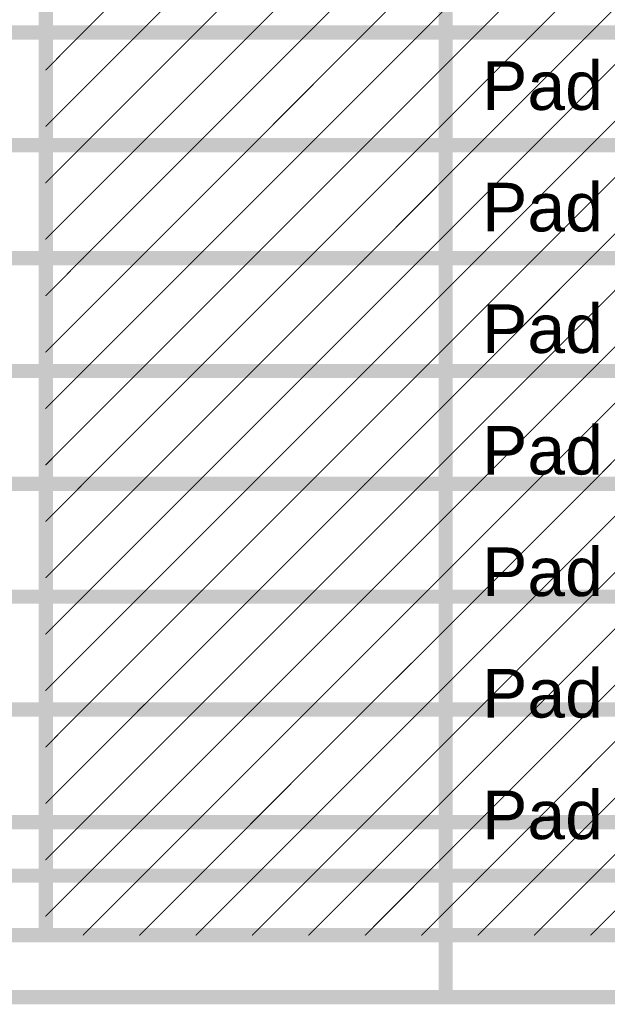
# Model space of a CAD drawing. Header units: inches. Extents: x -6 to 11.2, y -2.2 to 8.3.
# Tile 6 of 256: x -1.34 to -0.721, y -1.591 to -0.555. Entities that reach past the tile are written whole.
import ezdxf

# ---------------------------------------------------------------- set-up
doc = ezdxf.new("R2010")
doc.units = ezdxf.units.IN
doc.header["$MEASUREMENT"] = 0
doc.layers.add('Drill Drawing', color=1, linetype='Continuous')
doc.layers.add('Notes', color=56, linetype='Continuous')
doc.styles.add('Arial', font='txt', dxfattribs={"height": 0.2})

msp = doc.modelspace()

# ---------------------------------------------------------------- linework, layer by layer
at = {"layer": 'Drill Drawing'}
for points in [[(-0.8912, -1.5837, 0.015, 0.015, 0), (-0.8912, 0.4635, 0.015, 0.015, 0)], [(-5.5772, -1.4558, 0.015, 0.015, 0), (-0.3454, -1.4558, 0.015, 0.015, 0)], [(-5.5772, -1.5837, 0.015, 0.015, 0), (-0.3454, -1.5837, 0.015, 0.015, 0)]]:
    msp.add_lwpolyline(points, format="xyseb", dxfattribs=at)
msp.add_lwpolyline([(-0.8949, -1.5837, 0.0075, 0.0075, 1), (-0.8874, -1.5837, 0.0075, 0.0075, 1)], format="xyseb", close=True, dxfattribs=at)
at = {"layer": 'Notes'}
for points in [[(-1.3123, -1.5184, 0.015, 0.015, 0), (-1.3123, 1.0948, 0.015, 0.015, 0)], [(-1.2729, -0.5681, 0.001, 0.001, 0), (-1.1541, -0.4494, 0.001, 0.001, 0)], [(-1.2135, -0.5681, 0.001, 0.001, 0), (-1.0947, -0.4494, 0.001, 0.001, 0)], [(-1.1541, -0.5681, 0.001, 0.001, 0), (-1.0353, -0.4494, 0.001, 0.001, 0)], [(-1.0947, -0.5681, 0.001, 0.001, 0), (-0.9759, -0.4494, 0.001, 0.001, 0)], [(-1.0353, -0.5681, 0.001, 0.001, 0), (-0.9165, -0.4494, 0.001, 0.001, 0)], [(-0.9759, -0.5681, 0.001, 0.001, 0), (-0.8571, -0.4494, 0.001, 0.001, 0)], [(-0.9165, -0.5681, 0.001, 0.001, 0), (-0.7977, -0.4494, 0.001, 0.001, 0)], [(-0.8571, -0.5681, 0.001, 0.001, 0), (-0.7383, -0.4494, 0.001, 0.001, 0)], [(-0.7977, -0.5681, 0.001, 0.001, 0), (-0.679, -0.4494, 0.001, 0.001, 0)], [(-0.7383, -0.5681, 0.001, 0.001, 0), (-0.6196, -0.4494, 0.001, 0.001, 0)], [(-1.8766, -0.5681, 0.015, 0.015, 0), (-1.3123, -0.5681, 0.015, 0.015, 0)], [(-1.3123, -0.5681, 0.015, 0.015, 0), (-0.2038, -0.5681, 0.015, 0.015, 0)], [(-1.3123, -0.667, 0.001, 0.001, 0), (-1.2135, -0.5681, 0.001, 0.001, 0)], [(-1.3123, -0.6076, 0.001, 0.001, 0), (-1.2729, -0.5681, 0.001, 0.001, 0)], [(-1.2729, -0.6869, 0.001, 0.001, 0), (-1.1541, -0.5681, 0.001, 0.001, 0)], [(-1.2135, -0.6869, 0.001, 0.001, 0), (-1.0947, -0.5681, 0.001, 0.001, 0)], [(-1.1541, -0.6869, 0.001, 0.001, 0), (-1.0353, -0.5681, 0.001, 0.001, 0)], [(-1.0947, -0.6869, 0.001, 0.001, 0), (-0.9759, -0.5681, 0.001, 0.001, 0)], [(-1.0353, -0.6869, 0.001, 0.001, 0), (-0.9165, -0.5681, 0.001, 0.001, 0)], [(-0.9759, -0.6869, 0.001, 0.001, 0), (-0.8571, -0.5681, 0.001, 0.001, 0)], [(-0.9165, -0.6869, 0.001, 0.001, 0), (-0.7977, -0.5681, 0.001, 0.001, 0)], [(-0.8571, -0.6869, 0.001, 0.001, 0), (-0.7383, -0.5681, 0.001, 0.001, 0)], [(-0.7977, -0.6869, 0.001, 0.001, 0), (-0.679, -0.5681, 0.001, 0.001, 0)], [(-0.7383, -0.6869, 0.001, 0.001, 0), (-0.6196, -0.5681, 0.001, 0.001, 0)], [(-1.8766, -0.6869, 0.015, 0.015, 0), (-1.3123, -0.6869, 0.015, 0.015, 0)], [(-1.3123, -0.6869, 0.015, 0.015, 0), (-0.2038, -0.6869, 0.015, 0.015, 0)], [(-1.3123, -0.7858, 0.001, 0.001, 0), (-1.2135, -0.6869, 0.001, 0.001, 0)], [(-1.3123, -0.7264, 0.001, 0.001, 0), (-1.2729, -0.6869, 0.001, 0.001, 0)], [(-1.2729, -0.8057, 0.001, 0.001, 0), (-1.1541, -0.6869, 0.001, 0.001, 0)], [(-1.2135, -0.8057, 0.001, 0.001, 0), (-1.0947, -0.6869, 0.001, 0.001, 0)], [(-1.1541, -0.8057, 0.001, 0.001, 0), (-1.0353, -0.6869, 0.001, 0.001, 0)], [(-1.0947, -0.8057, 0.001, 0.001, 0), (-0.9759, -0.6869, 0.001, 0.001, 0)], [(-1.0353, -0.8057, 0.001, 0.001, 0), (-0.9165, -0.6869, 0.001, 0.001, 0)], [(-0.9759, -0.8057, 0.001, 0.001, 0), (-0.8571, -0.6869, 0.001, 0.001, 0)], [(-0.9165, -0.8057, 0.001, 0.001, 0), (-0.7977, -0.6869, 0.001, 0.001, 0)], [(-0.8571, -0.8057, 0.001, 0.001, 0), (-0.7383, -0.6869, 0.001, 0.001, 0)], [(-0.7977, -0.8057, 0.001, 0.001, 0), (-0.679, -0.6869, 0.001, 0.001, 0)], [(-0.7383, -0.8057, 0.001, 0.001, 0), (-0.6196, -0.6869, 0.001, 0.001, 0)], [(-1.8766, -0.8057, 0.015, 0.015, 0), (-1.3123, -0.8057, 0.015, 0.015, 0)], [(-1.3123, -0.8057, 0.015, 0.015, 0), (-0.2038, -0.8057, 0.015, 0.015, 0)], [(-1.3123, -0.9046, 0.001, 0.001, 0), (-1.2135, -0.8057, 0.001, 0.001, 0)], [(-1.3123, -0.8452, 0.001, 0.001, 0), (-1.2729, -0.8057, 0.001, 0.001, 0)], [(-1.2729, -0.9245, 0.001, 0.001, 0), (-1.1541, -0.8057, 0.001, 0.001, 0)], [(-1.2135, -0.9245, 0.001, 0.001, 0), (-1.0947, -0.8057, 0.001, 0.001, 0)], [(-1.1541, -0.9245, 0.001, 0.001, 0), (-1.0353, -0.8057, 0.001, 0.001, 0)], [(-1.0947, -0.9245, 0.001, 0.001, 0), (-0.9759, -0.8057, 0.001, 0.001, 0)], [(-1.0353, -0.9245, 0.001, 0.001, 0), (-0.9165, -0.8057, 0.001, 0.001, 0)], [(-0.9759, -0.9245, 0.001, 0.001, 0), (-0.8571, -0.8057, 0.001, 0.001, 0)], [(-0.9165, -0.9245, 0.001, 0.001, 0), (-0.7977, -0.8057, 0.001, 0.001, 0)], [(-0.8571, -0.9245, 0.001, 0.001, 0), (-0.7383, -0.8057, 0.001, 0.001, 0)], [(-0.7977, -0.9245, 0.001, 0.001, 0), (-0.679, -0.8057, 0.001, 0.001, 0)], [(-0.7383, -0.9245, 0.001, 0.001, 0), (-0.6196, -0.8057, 0.001, 0.001, 0)], [(-1.8766, -0.9245, 0.015, 0.015, 0), (-1.3123, -0.9245, 0.015, 0.015, 0)], [(-1.3123, -0.9245, 0.015, 0.015, 0), (-0.2038, -0.9245, 0.015, 0.015, 0)], [(-1.3123, -1.0234, 0.001, 0.001, 0), (-1.2135, -0.9245, 0.001, 0.001, 0)], [(-1.3123, -0.964, 0.001, 0.001, 0), (-1.2729, -0.9245, 0.001, 0.001, 0)], [(-1.2729, -1.0433, 0.001, 0.001, 0), (-1.1541, -0.9245, 0.001, 0.001, 0)], [(-1.2135, -1.0433, 0.001, 0.001, 0), (-1.0947, -0.9245, 0.001, 0.001, 0)], [(-1.1541, -1.0433, 0.001, 0.001, 0), (-1.0353, -0.9245, 0.001, 0.001, 0)], [(-1.0947, -1.0433, 0.001, 0.001, 0), (-0.9759, -0.9245, 0.001, 0.001, 0)], [(-1.0353, -1.0433, 0.001, 0.001, 0), (-0.9165, -0.9245, 0.001, 0.001, 0)], [(-0.9759, -1.0433, 0.001, 0.001, 0), (-0.8571, -0.9245, 0.001, 0.001, 0)], [(-0.9165, -1.0433, 0.001, 0.001, 0), (-0.7977, -0.9245, 0.001, 0.001, 0)], [(-0.8571, -1.0433, 0.001, 0.001, 0), (-0.7383, -0.9245, 0.001, 0.001, 0)], [(-0.7977, -1.0433, 0.001, 0.001, 0), (-0.679, -0.9245, 0.001, 0.001, 0)], [(-0.7383, -1.0433, 0.001, 0.001, 0), (-0.6196, -0.9245, 0.001, 0.001, 0)], [(-1.8766, -1.0433, 0.015, 0.015, 0), (-1.3123, -1.0433, 0.015, 0.015, 0)], [(-1.3123, -1.0433, 0.015, 0.015, 0), (-0.2038, -1.0433, 0.015, 0.015, 0)], [(-1.3123, -1.1421, 0.001, 0.001, 0), (-1.2135, -1.0433, 0.001, 0.001, 0)], [(-1.3123, -1.0828, 0.001, 0.001, 0), (-1.2729, -1.0433, 0.001, 0.001, 0)], [(-1.2729, -1.1621, 0.001, 0.001, 0), (-1.1541, -1.0433, 0.001, 0.001, 0)], [(-1.2135, -1.1621, 0.001, 0.001, 0), (-1.0947, -1.0433, 0.001, 0.001, 0)], [(-1.1541, -1.1621, 0.001, 0.001, 0), (-1.0353, -1.0433, 0.001, 0.001, 0)], [(-1.0947, -1.1621, 0.001, 0.001, 0), (-0.9759, -1.0433, 0.001, 0.001, 0)], [(-1.0353, -1.1621, 0.001, 0.001, 0), (-0.9165, -1.0433, 0.001, 0.001, 0)], [(-0.9759, -1.1621, 0.001, 0.001, 0), (-0.8571, -1.0433, 0.001, 0.001, 0)], [(-0.9165, -1.1621, 0.001, 0.001, 0), (-0.7977, -1.0433, 0.001, 0.001, 0)], [(-0.8571, -1.1621, 0.001, 0.001, 0), (-0.7383, -1.0433, 0.001, 0.001, 0)], [(-0.7977, -1.1621, 0.001, 0.001, 0), (-0.679, -1.0433, 0.001, 0.001, 0)], [(-0.7383, -1.1621, 0.001, 0.001, 0), (-0.6196, -1.0433, 0.001, 0.001, 0)], [(-1.8766, -1.1621, 0.015, 0.015, 0), (-1.3123, -1.1621, 0.015, 0.015, 0)], [(-1.3123, -1.1621, 0.015, 0.015, 0), (-0.2038, -1.1621, 0.015, 0.015, 0)], [(-1.3123, -1.2609, 0.001, 0.001, 0), (-1.2135, -1.1621, 0.001, 0.001, 0)], [(-1.3123, -1.2015, 0.001, 0.001, 0), (-1.2729, -1.1621, 0.001, 0.001, 0)], [(-1.2729, -1.2808, 0.001, 0.001, 0), (-1.1541, -1.1621, 0.001, 0.001, 0)], [(-1.2135, -1.2808, 0.001, 0.001, 0), (-1.0947, -1.1621, 0.001, 0.001, 0)], [(-1.1541, -1.2808, 0.001, 0.001, 0), (-1.0353, -1.1621, 0.001, 0.001, 0)], [(-1.0947, -1.2808, 0.001, 0.001, 0), (-0.9759, -1.1621, 0.001, 0.001, 0)], [(-1.0353, -1.2808, 0.001, 0.001, 0), (-0.9165, -1.1621, 0.001, 0.001, 0)], [(-0.9759, -1.2808, 0.001, 0.001, 0), (-0.8571, -1.1621, 0.001, 0.001, 0)], [(-0.9165, -1.2808, 0.001, 0.001, 0), (-0.7977, -1.1621, 0.001, 0.001, 0)], [(-0.8571, -1.2808, 0.001, 0.001, 0), (-0.7383, -1.1621, 0.001, 0.001, 0)], [(-0.7977, -1.2808, 0.001, 0.001, 0), (-0.679, -1.1621, 0.001, 0.001, 0)], [(-0.7383, -1.2808, 0.001, 0.001, 0), (-0.6196, -1.1621, 0.001, 0.001, 0)], [(-1.8766, -1.2808, 0.015, 0.015, 0), (-1.3123, -1.2808, 0.015, 0.015, 0)], [(-1.3123, -1.2808, 0.015, 0.015, 0), (-0.2038, -1.2808, 0.015, 0.015, 0)], [(-1.3123, -1.3797, 0.001, 0.001, 0), (-1.2135, -1.2808, 0.001, 0.001, 0)], [(-1.3123, -1.3203, 0.001, 0.001, 0), (-1.2729, -1.2808, 0.001, 0.001, 0)], [(-1.2729, -1.3996, 0.001, 0.001, 0), (-1.1541, -1.2808, 0.001, 0.001, 0)], [(-1.2135, -1.3996, 0.001, 0.001, 0), (-1.0947, -1.2808, 0.001, 0.001, 0)], [(-1.1541, -1.3996, 0.001, 0.001, 0), (-1.0353, -1.2808, 0.001, 0.001, 0)], [(-1.0947, -1.3996, 0.001, 0.001, 0), (-0.9759, -1.2808, 0.001, 0.001, 0)], [(-1.0353, -1.3996, 0.001, 0.001, 0), (-0.9165, -1.2808, 0.001, 0.001, 0)], [(-0.9759, -1.3996, 0.001, 0.001, 0), (-0.8571, -1.2808, 0.001, 0.001, 0)], [(-0.9165, -1.3996, 0.001, 0.001, 0), (-0.7977, -1.2808, 0.001, 0.001, 0)], [(-0.8571, -1.3996, 0.001, 0.001, 0), (-0.7383, -1.2808, 0.001, 0.001, 0)], [(-0.7977, -1.3996, 0.001, 0.001, 0), (-0.679, -1.2808, 0.001, 0.001, 0)], [(-0.7383, -1.3996, 0.001, 0.001, 0), (-0.6196, -1.2808, 0.001, 0.001, 0)], [(-1.8766, -1.3996, 0.015, 0.015, 0), (-1.3123, -1.3996, 0.015, 0.015, 0)], [(-1.3123, -1.3996, 0.015, 0.015, 0), (-0.2038, -1.3996, 0.015, 0.015, 0)], [(-1.3123, -1.4985, 0.001, 0.001, 0), (-1.2135, -1.3996, 0.001, 0.001, 0)], [(-1.3123, -1.4391, 0.001, 0.001, 0), (-1.2729, -1.3996, 0.001, 0.001, 0)], [(-1.2729, -1.5184, 0.001, 0.001, 0), (-1.1541, -1.3996, 0.001, 0.001, 0)], [(-1.2135, -1.5184, 0.001, 0.001, 0), (-1.0947, -1.3996, 0.001, 0.001, 0)], [(-1.1541, -1.5184, 0.001, 0.001, 0), (-1.0353, -1.3996, 0.001, 0.001, 0)], [(-1.0947, -1.5184, 0.001, 0.001, 0), (-0.9759, -1.3996, 0.001, 0.001, 0)], [(-1.0353, -1.5184, 0.001, 0.001, 0), (-0.9165, -1.3996, 0.001, 0.001, 0)], [(-0.9759, -1.5184, 0.001, 0.001, 0), (-0.8571, -1.3996, 0.001, 0.001, 0)], [(-0.9165, -1.5184, 0.001, 0.001, 0), (-0.7977, -1.3996, 0.001, 0.001, 0)], [(-0.8571, -1.5184, 0.001, 0.001, 0), (-0.7383, -1.3996, 0.001, 0.001, 0)], [(-0.7977, -1.5184, 0.001, 0.001, 0), (-0.679, -1.3996, 0.001, 0.001, 0)], [(-0.7383, -1.5184, 0.001, 0.001, 0), (-0.6196, -1.3996, 0.001, 0.001, 0)], [(-1.8766, -1.5184, 0.015, 0.015, 0), (-1.3123, -1.5184, 0.015, 0.015, 0)], [(-1.3123, -1.5184, 0.015, 0.015, 0), (-0.2038, -1.5184, 0.015, 0.015, 0)]]:
    msp.add_lwpolyline(points, format="xyseb", dxfattribs=at)
for points in [[(-1.3161, -0.5681, 0.0075, 0.0075, 1), (-1.3086, -0.5681, 0.0075, 0.0075, 1)], [(-1.3161, -0.5681, 0.0075, 0.0075, 1), (-1.3086, -0.5681, 0.0075, 0.0075, 1)], [(-1.2731, -0.5681, 0.0005, 0.0005, 1), (-1.2726, -0.5681, 0.0005, 0.0005, 1)], [(-1.2731, -0.5681, 0.0005, 0.0005, 1), (-1.2726, -0.5681, 0.0005, 0.0005, 1)], [(-1.2137, -0.5681, 0.0005, 0.0005, 1), (-1.2132, -0.5681, 0.0005, 0.0005, 1)], [(-1.2137, -0.5681, 0.0005, 0.0005, 1), (-1.2132, -0.5681, 0.0005, 0.0005, 1)], [(-1.1543, -0.5681, 0.0005, 0.0005, 1), (-1.1538, -0.5681, 0.0005, 0.0005, 1)], [(-1.1543, -0.5681, 0.0005, 0.0005, 1), (-1.1538, -0.5681, 0.0005, 0.0005, 1)], [(-1.0949, -0.5681, 0.0005, 0.0005, 1), (-1.0944, -0.5681, 0.0005, 0.0005, 1)], [(-1.0949, -0.5681, 0.0005, 0.0005, 1), (-1.0944, -0.5681, 0.0005, 0.0005, 1)], [(-1.0356, -0.5681, 0.0005, 0.0005, 1), (-1.0351, -0.5681, 0.0005, 0.0005, 1)], [(-1.0356, -0.5681, 0.0005, 0.0005, 1), (-1.0351, -0.5681, 0.0005, 0.0005, 1)], [(-0.9762, -0.5681, 0.0005, 0.0005, 1), (-0.9757, -0.5681, 0.0005, 0.0005, 1)], [(-0.9762, -0.5681, 0.0005, 0.0005, 1), (-0.9757, -0.5681, 0.0005, 0.0005, 1)], [(-0.9168, -0.5681, 0.0005, 0.0005, 1), (-0.9163, -0.5681, 0.0005, 0.0005, 1)], [(-0.9168, -0.5681, 0.0005, 0.0005, 1), (-0.9163, -0.5681, 0.0005, 0.0005, 1)], [(-0.8574, -0.5681, 0.0005, 0.0005, 1), (-0.8569, -0.5681, 0.0005, 0.0005, 1)], [(-0.8574, -0.5681, 0.0005, 0.0005, 1), (-0.8569, -0.5681, 0.0005, 0.0005, 1)], [(-0.798, -0.5681, 0.0005, 0.0005, 1), (-0.7975, -0.5681, 0.0005, 0.0005, 1)], [(-0.798, -0.5681, 0.0005, 0.0005, 1), (-0.7975, -0.5681, 0.0005, 0.0005, 1)], [(-0.7386, -0.5681, 0.0005, 0.0005, 1), (-0.7381, -0.5681, 0.0005, 0.0005, 1)], [(-0.7386, -0.5681, 0.0005, 0.0005, 1), (-0.7381, -0.5681, 0.0005, 0.0005, 1)], [(-1.3126, -0.6076, 0.0005, 0.0005, 1), (-1.3121, -0.6076, 0.0005, 0.0005, 1)], [(-1.3126, -0.667, 0.0005, 0.0005, 1), (-1.3121, -0.667, 0.0005, 0.0005, 1)], [(-1.3161, -0.6869, 0.0075, 0.0075, 1), (-1.3086, -0.6869, 0.0075, 0.0075, 1)], [(-1.3161, -0.6869, 0.0075, 0.0075, 1), (-1.3086, -0.6869, 0.0075, 0.0075, 1)], [(-1.2731, -0.6869, 0.0005, 0.0005, 1), (-1.2726, -0.6869, 0.0005, 0.0005, 1)], [(-1.2731, -0.6869, 0.0005, 0.0005, 1), (-1.2726, -0.6869, 0.0005, 0.0005, 1)], [(-1.2137, -0.6869, 0.0005, 0.0005, 1), (-1.2132, -0.6869, 0.0005, 0.0005, 1)], [(-1.2137, -0.6869, 0.0005, 0.0005, 1), (-1.2132, -0.6869, 0.0005, 0.0005, 1)], [(-1.1543, -0.6869, 0.0005, 0.0005, 1), (-1.1538, -0.6869, 0.0005, 0.0005, 1)], [(-1.1543, -0.6869, 0.0005, 0.0005, 1), (-1.1538, -0.6869, 0.0005, 0.0005, 1)], [(-1.0949, -0.6869, 0.0005, 0.0005, 1), (-1.0944, -0.6869, 0.0005, 0.0005, 1)], [(-1.0949, -0.6869, 0.0005, 0.0005, 1), (-1.0944, -0.6869, 0.0005, 0.0005, 1)], [(-1.0356, -0.6869, 0.0005, 0.0005, 1), (-1.0351, -0.6869, 0.0005, 0.0005, 1)], [(-1.0356, -0.6869, 0.0005, 0.0005, 1), (-1.0351, -0.6869, 0.0005, 0.0005, 1)], [(-0.9762, -0.6869, 0.0005, 0.0005, 1), (-0.9757, -0.6869, 0.0005, 0.0005, 1)], [(-0.9762, -0.6869, 0.0005, 0.0005, 1), (-0.9757, -0.6869, 0.0005, 0.0005, 1)], [(-0.9168, -0.6869, 0.0005, 0.0005, 1), (-0.9163, -0.6869, 0.0005, 0.0005, 1)], [(-0.9168, -0.6869, 0.0005, 0.0005, 1), (-0.9163, -0.6869, 0.0005, 0.0005, 1)], [(-0.8574, -0.6869, 0.0005, 0.0005, 1), (-0.8569, -0.6869, 0.0005, 0.0005, 1)], [(-0.8574, -0.6869, 0.0005, 0.0005, 1), (-0.8569, -0.6869, 0.0005, 0.0005, 1)], [(-0.798, -0.6869, 0.0005, 0.0005, 1), (-0.7975, -0.6869, 0.0005, 0.0005, 1)], [(-0.798, -0.6869, 0.0005, 0.0005, 1), (-0.7975, -0.6869, 0.0005, 0.0005, 1)], [(-0.7386, -0.6869, 0.0005, 0.0005, 1), (-0.7381, -0.6869, 0.0005, 0.0005, 1)], [(-0.7386, -0.6869, 0.0005, 0.0005, 1), (-0.7381, -0.6869, 0.0005, 0.0005, 1)], [(-1.3126, -0.7264, 0.0005, 0.0005, 1), (-1.3121, -0.7264, 0.0005, 0.0005, 1)], [(-1.3126, -0.7858, 0.0005, 0.0005, 1), (-1.3121, -0.7858, 0.0005, 0.0005, 1)], [(-1.3161, -0.8057, 0.0075, 0.0075, 1), (-1.3086, -0.8057, 0.0075, 0.0075, 1)], [(-1.3161, -0.8057, 0.0075, 0.0075, 1), (-1.3086, -0.8057, 0.0075, 0.0075, 1)], [(-1.2731, -0.8057, 0.0005, 0.0005, 1), (-1.2726, -0.8057, 0.0005, 0.0005, 1)], [(-1.2731, -0.8057, 0.0005, 0.0005, 1), (-1.2726, -0.8057, 0.0005, 0.0005, 1)], [(-1.2137, -0.8057, 0.0005, 0.0005, 1), (-1.2132, -0.8057, 0.0005, 0.0005, 1)], [(-1.2137, -0.8057, 0.0005, 0.0005, 1), (-1.2132, -0.8057, 0.0005, 0.0005, 1)], [(-1.1543, -0.8057, 0.0005, 0.0005, 1), (-1.1538, -0.8057, 0.0005, 0.0005, 1)], [(-1.1543, -0.8057, 0.0005, 0.0005, 1), (-1.1538, -0.8057, 0.0005, 0.0005, 1)], [(-1.0949, -0.8057, 0.0005, 0.0005, 1), (-1.0944, -0.8057, 0.0005, 0.0005, 1)], [(-1.0949, -0.8057, 0.0005, 0.0005, 1), (-1.0944, -0.8057, 0.0005, 0.0005, 1)], [(-1.0356, -0.8057, 0.0005, 0.0005, 1), (-1.0351, -0.8057, 0.0005, 0.0005, 1)], [(-1.0356, -0.8057, 0.0005, 0.0005, 1), (-1.0351, -0.8057, 0.0005, 0.0005, 1)], [(-0.9762, -0.8057, 0.0005, 0.0005, 1), (-0.9757, -0.8057, 0.0005, 0.0005, 1)], [(-0.9762, -0.8057, 0.0005, 0.0005, 1), (-0.9757, -0.8057, 0.0005, 0.0005, 1)], [(-0.9168, -0.8057, 0.0005, 0.0005, 1), (-0.9163, -0.8057, 0.0005, 0.0005, 1)], [(-0.9168, -0.8057, 0.0005, 0.0005, 1), (-0.9163, -0.8057, 0.0005, 0.0005, 1)], [(-0.8574, -0.8057, 0.0005, 0.0005, 1), (-0.8569, -0.8057, 0.0005, 0.0005, 1)], [(-0.8574, -0.8057, 0.0005, 0.0005, 1), (-0.8569, -0.8057, 0.0005, 0.0005, 1)], [(-0.798, -0.8057, 0.0005, 0.0005, 1), (-0.7975, -0.8057, 0.0005, 0.0005, 1)], [(-0.798, -0.8057, 0.0005, 0.0005, 1), (-0.7975, -0.8057, 0.0005, 0.0005, 1)], [(-0.7386, -0.8057, 0.0005, 0.0005, 1), (-0.7381, -0.8057, 0.0005, 0.0005, 1)], [(-0.7386, -0.8057, 0.0005, 0.0005, 1), (-0.7381, -0.8057, 0.0005, 0.0005, 1)], [(-1.3126, -0.8452, 0.0005, 0.0005, 1), (-1.3121, -0.8452, 0.0005, 0.0005, 1)], [(-1.3126, -0.9046, 0.0005, 0.0005, 1), (-1.3121, -0.9046, 0.0005, 0.0005, 1)], [(-1.3161, -0.9245, 0.0075, 0.0075, 1), (-1.3086, -0.9245, 0.0075, 0.0075, 1)], [(-1.3161, -0.9245, 0.0075, 0.0075, 1), (-1.3086, -0.9245, 0.0075, 0.0075, 1)], [(-1.2731, -0.9245, 0.0005, 0.0005, 1), (-1.2726, -0.9245, 0.0005, 0.0005, 1)], [(-1.2731, -0.9245, 0.0005, 0.0005, 1), (-1.2726, -0.9245, 0.0005, 0.0005, 1)], [(-1.2137, -0.9245, 0.0005, 0.0005, 1), (-1.2132, -0.9245, 0.0005, 0.0005, 1)], [(-1.2137, -0.9245, 0.0005, 0.0005, 1), (-1.2132, -0.9245, 0.0005, 0.0005, 1)], [(-1.1543, -0.9245, 0.0005, 0.0005, 1), (-1.1538, -0.9245, 0.0005, 0.0005, 1)], [(-1.1543, -0.9245, 0.0005, 0.0005, 1), (-1.1538, -0.9245, 0.0005, 0.0005, 1)], [(-1.0949, -0.9245, 0.0005, 0.0005, 1), (-1.0944, -0.9245, 0.0005, 0.0005, 1)], [(-1.0949, -0.9245, 0.0005, 0.0005, 1), (-1.0944, -0.9245, 0.0005, 0.0005, 1)], [(-1.0356, -0.9245, 0.0005, 0.0005, 1), (-1.0351, -0.9245, 0.0005, 0.0005, 1)], [(-1.0356, -0.9245, 0.0005, 0.0005, 1), (-1.0351, -0.9245, 0.0005, 0.0005, 1)], [(-0.9762, -0.9245, 0.0005, 0.0005, 1), (-0.9757, -0.9245, 0.0005, 0.0005, 1)], [(-0.9762, -0.9245, 0.0005, 0.0005, 1), (-0.9757, -0.9245, 0.0005, 0.0005, 1)], [(-0.9168, -0.9245, 0.0005, 0.0005, 1), (-0.9163, -0.9245, 0.0005, 0.0005, 1)], [(-0.9168, -0.9245, 0.0005, 0.0005, 1), (-0.9163, -0.9245, 0.0005, 0.0005, 1)], [(-0.8574, -0.9245, 0.0005, 0.0005, 1), (-0.8569, -0.9245, 0.0005, 0.0005, 1)], [(-0.8574, -0.9245, 0.0005, 0.0005, 1), (-0.8569, -0.9245, 0.0005, 0.0005, 1)], [(-0.798, -0.9245, 0.0005, 0.0005, 1), (-0.7975, -0.9245, 0.0005, 0.0005, 1)], [(-0.798, -0.9245, 0.0005, 0.0005, 1), (-0.7975, -0.9245, 0.0005, 0.0005, 1)], [(-0.7386, -0.9245, 0.0005, 0.0005, 1), (-0.7381, -0.9245, 0.0005, 0.0005, 1)], [(-0.7386, -0.9245, 0.0005, 0.0005, 1), (-0.7381, -0.9245, 0.0005, 0.0005, 1)], [(-1.3126, -0.964, 0.0005, 0.0005, 1), (-1.3121, -0.964, 0.0005, 0.0005, 1)], [(-1.3126, -1.0234, 0.0005, 0.0005, 1), (-1.3121, -1.0234, 0.0005, 0.0005, 1)], [(-1.3161, -1.0433, 0.0075, 0.0075, 1), (-1.3086, -1.0433, 0.0075, 0.0075, 1)], [(-1.3161, -1.0433, 0.0075, 0.0075, 1), (-1.3086, -1.0433, 0.0075, 0.0075, 1)], [(-1.2731, -1.0433, 0.0005, 0.0005, 1), (-1.2726, -1.0433, 0.0005, 0.0005, 1)], [(-1.2731, -1.0433, 0.0005, 0.0005, 1), (-1.2726, -1.0433, 0.0005, 0.0005, 1)], [(-1.2137, -1.0433, 0.0005, 0.0005, 1), (-1.2132, -1.0433, 0.0005, 0.0005, 1)], [(-1.2137, -1.0433, 0.0005, 0.0005, 1), (-1.2132, -1.0433, 0.0005, 0.0005, 1)], [(-1.1543, -1.0433, 0.0005, 0.0005, 1), (-1.1538, -1.0433, 0.0005, 0.0005, 1)], [(-1.1543, -1.0433, 0.0005, 0.0005, 1), (-1.1538, -1.0433, 0.0005, 0.0005, 1)], [(-1.0949, -1.0433, 0.0005, 0.0005, 1), (-1.0944, -1.0433, 0.0005, 0.0005, 1)], [(-1.0949, -1.0433, 0.0005, 0.0005, 1), (-1.0944, -1.0433, 0.0005, 0.0005, 1)], [(-1.0356, -1.0433, 0.0005, 0.0005, 1), (-1.0351, -1.0433, 0.0005, 0.0005, 1)], [(-1.0356, -1.0433, 0.0005, 0.0005, 1), (-1.0351, -1.0433, 0.0005, 0.0005, 1)], [(-0.9762, -1.0433, 0.0005, 0.0005, 1), (-0.9757, -1.0433, 0.0005, 0.0005, 1)], [(-0.9762, -1.0433, 0.0005, 0.0005, 1), (-0.9757, -1.0433, 0.0005, 0.0005, 1)], [(-0.9168, -1.0433, 0.0005, 0.0005, 1), (-0.9163, -1.0433, 0.0005, 0.0005, 1)], [(-0.9168, -1.0433, 0.0005, 0.0005, 1), (-0.9163, -1.0433, 0.0005, 0.0005, 1)], [(-0.8574, -1.0433, 0.0005, 0.0005, 1), (-0.8569, -1.0433, 0.0005, 0.0005, 1)], [(-0.8574, -1.0433, 0.0005, 0.0005, 1), (-0.8569, -1.0433, 0.0005, 0.0005, 1)], [(-0.798, -1.0433, 0.0005, 0.0005, 1), (-0.7975, -1.0433, 0.0005, 0.0005, 1)], [(-0.798, -1.0433, 0.0005, 0.0005, 1), (-0.7975, -1.0433, 0.0005, 0.0005, 1)], [(-0.7386, -1.0433, 0.0005, 0.0005, 1), (-0.7381, -1.0433, 0.0005, 0.0005, 1)], [(-0.7386, -1.0433, 0.0005, 0.0005, 1), (-0.7381, -1.0433, 0.0005, 0.0005, 1)], [(-1.3126, -1.0828, 0.0005, 0.0005, 1), (-1.3121, -1.0828, 0.0005, 0.0005, 1)], [(-1.3126, -1.1421, 0.0005, 0.0005, 1), (-1.3121, -1.1421, 0.0005, 0.0005, 1)], [(-1.3161, -1.1621, 0.0075, 0.0075, 1), (-1.3086, -1.1621, 0.0075, 0.0075, 1)], [(-1.3161, -1.1621, 0.0075, 0.0075, 1), (-1.3086, -1.1621, 0.0075, 0.0075, 1)], [(-1.2731, -1.1621, 0.0005, 0.0005, 1), (-1.2726, -1.1621, 0.0005, 0.0005, 1)], [(-1.2731, -1.1621, 0.0005, 0.0005, 1), (-1.2726, -1.1621, 0.0005, 0.0005, 1)], [(-1.2137, -1.1621, 0.0005, 0.0005, 1), (-1.2132, -1.1621, 0.0005, 0.0005, 1)], [(-1.2137, -1.1621, 0.0005, 0.0005, 1), (-1.2132, -1.1621, 0.0005, 0.0005, 1)], [(-1.1543, -1.1621, 0.0005, 0.0005, 1), (-1.1538, -1.1621, 0.0005, 0.0005, 1)], [(-1.1543, -1.1621, 0.0005, 0.0005, 1), (-1.1538, -1.1621, 0.0005, 0.0005, 1)], [(-1.0949, -1.1621, 0.0005, 0.0005, 1), (-1.0944, -1.1621, 0.0005, 0.0005, 1)], [(-1.0949, -1.1621, 0.0005, 0.0005, 1), (-1.0944, -1.1621, 0.0005, 0.0005, 1)], [(-1.0356, -1.1621, 0.0005, 0.0005, 1), (-1.0351, -1.1621, 0.0005, 0.0005, 1)], [(-1.0356, -1.1621, 0.0005, 0.0005, 1), (-1.0351, -1.1621, 0.0005, 0.0005, 1)], [(-0.9762, -1.1621, 0.0005, 0.0005, 1), (-0.9757, -1.1621, 0.0005, 0.0005, 1)], [(-0.9762, -1.1621, 0.0005, 0.0005, 1), (-0.9757, -1.1621, 0.0005, 0.0005, 1)], [(-0.9168, -1.1621, 0.0005, 0.0005, 1), (-0.9163, -1.1621, 0.0005, 0.0005, 1)], [(-0.9168, -1.1621, 0.0005, 0.0005, 1), (-0.9163, -1.1621, 0.0005, 0.0005, 1)], [(-0.8574, -1.1621, 0.0005, 0.0005, 1), (-0.8569, -1.1621, 0.0005, 0.0005, 1)], [(-0.8574, -1.1621, 0.0005, 0.0005, 1), (-0.8569, -1.1621, 0.0005, 0.0005, 1)], [(-0.798, -1.1621, 0.0005, 0.0005, 1), (-0.7975, -1.1621, 0.0005, 0.0005, 1)], [(-0.798, -1.1621, 0.0005, 0.0005, 1), (-0.7975, -1.1621, 0.0005, 0.0005, 1)], [(-0.7386, -1.1621, 0.0005, 0.0005, 1), (-0.7381, -1.1621, 0.0005, 0.0005, 1)], [(-0.7386, -1.1621, 0.0005, 0.0005, 1), (-0.7381, -1.1621, 0.0005, 0.0005, 1)], [(-1.3126, -1.2015, 0.0005, 0.0005, 1), (-1.3121, -1.2015, 0.0005, 0.0005, 1)], [(-1.3126, -1.2609, 0.0005, 0.0005, 1), (-1.3121, -1.2609, 0.0005, 0.0005, 1)], [(-1.3161, -1.2808, 0.0075, 0.0075, 1), (-1.3086, -1.2808, 0.0075, 0.0075, 1)], [(-1.3161, -1.2808, 0.0075, 0.0075, 1), (-1.3086, -1.2808, 0.0075, 0.0075, 1)], [(-1.2731, -1.2808, 0.0005, 0.0005, 1), (-1.2726, -1.2808, 0.0005, 0.0005, 1)], [(-1.2731, -1.2808, 0.0005, 0.0005, 1), (-1.2726, -1.2808, 0.0005, 0.0005, 1)], [(-1.2137, -1.2808, 0.0005, 0.0005, 1), (-1.2132, -1.2808, 0.0005, 0.0005, 1)], [(-1.2137, -1.2808, 0.0005, 0.0005, 1), (-1.2132, -1.2808, 0.0005, 0.0005, 1)], [(-1.1543, -1.2808, 0.0005, 0.0005, 1), (-1.1538, -1.2808, 0.0005, 0.0005, 1)], [(-1.1543, -1.2808, 0.0005, 0.0005, 1), (-1.1538, -1.2808, 0.0005, 0.0005, 1)], [(-1.0949, -1.2808, 0.0005, 0.0005, 1), (-1.0944, -1.2808, 0.0005, 0.0005, 1)], [(-1.0949, -1.2808, 0.0005, 0.0005, 1), (-1.0944, -1.2808, 0.0005, 0.0005, 1)], [(-1.0356, -1.2808, 0.0005, 0.0005, 1), (-1.0351, -1.2808, 0.0005, 0.0005, 1)], [(-1.0356, -1.2808, 0.0005, 0.0005, 1), (-1.0351, -1.2808, 0.0005, 0.0005, 1)], [(-0.9762, -1.2808, 0.0005, 0.0005, 1), (-0.9757, -1.2808, 0.0005, 0.0005, 1)], [(-0.9762, -1.2808, 0.0005, 0.0005, 1), (-0.9757, -1.2808, 0.0005, 0.0005, 1)], [(-0.9168, -1.2808, 0.0005, 0.0005, 1), (-0.9163, -1.2808, 0.0005, 0.0005, 1)], [(-0.9168, -1.2808, 0.0005, 0.0005, 1), (-0.9163, -1.2808, 0.0005, 0.0005, 1)], [(-0.8574, -1.2808, 0.0005, 0.0005, 1), (-0.8569, -1.2808, 0.0005, 0.0005, 1)], [(-0.8574, -1.2808, 0.0005, 0.0005, 1), (-0.8569, -1.2808, 0.0005, 0.0005, 1)], [(-0.798, -1.2808, 0.0005, 0.0005, 1), (-0.7975, -1.2808, 0.0005, 0.0005, 1)], [(-0.798, -1.2808, 0.0005, 0.0005, 1), (-0.7975, -1.2808, 0.0005, 0.0005, 1)], [(-0.7386, -1.2808, 0.0005, 0.0005, 1), (-0.7381, -1.2808, 0.0005, 0.0005, 1)], [(-0.7386, -1.2808, 0.0005, 0.0005, 1), (-0.7381, -1.2808, 0.0005, 0.0005, 1)], [(-1.3126, -1.3203, 0.0005, 0.0005, 1), (-1.3121, -1.3203, 0.0005, 0.0005, 1)], [(-1.3126, -1.3797, 0.0005, 0.0005, 1), (-1.3121, -1.3797, 0.0005, 0.0005, 1)], [(-1.3161, -1.3996, 0.0075, 0.0075, 1), (-1.3086, -1.3996, 0.0075, 0.0075, 1)], [(-1.3161, -1.3996, 0.0075, 0.0075, 1), (-1.3086, -1.3996, 0.0075, 0.0075, 1)], [(-1.2731, -1.3996, 0.0005, 0.0005, 1), (-1.2726, -1.3996, 0.0005, 0.0005, 1)], [(-1.2731, -1.3996, 0.0005, 0.0005, 1), (-1.2726, -1.3996, 0.0005, 0.0005, 1)], [(-1.2137, -1.3996, 0.0005, 0.0005, 1), (-1.2132, -1.3996, 0.0005, 0.0005, 1)], [(-1.2137, -1.3996, 0.0005, 0.0005, 1), (-1.2132, -1.3996, 0.0005, 0.0005, 1)], [(-1.1543, -1.3996, 0.0005, 0.0005, 1), (-1.1538, -1.3996, 0.0005, 0.0005, 1)], [(-1.1543, -1.3996, 0.0005, 0.0005, 1), (-1.1538, -1.3996, 0.0005, 0.0005, 1)], [(-1.0949, -1.3996, 0.0005, 0.0005, 1), (-1.0944, -1.3996, 0.0005, 0.0005, 1)], [(-1.0949, -1.3996, 0.0005, 0.0005, 1), (-1.0944, -1.3996, 0.0005, 0.0005, 1)], [(-1.0356, -1.3996, 0.0005, 0.0005, 1), (-1.0351, -1.3996, 0.0005, 0.0005, 1)], [(-1.0356, -1.3996, 0.0005, 0.0005, 1), (-1.0351, -1.3996, 0.0005, 0.0005, 1)], [(-0.9762, -1.3996, 0.0005, 0.0005, 1), (-0.9757, -1.3996, 0.0005, 0.0005, 1)], [(-0.9762, -1.3996, 0.0005, 0.0005, 1), (-0.9757, -1.3996, 0.0005, 0.0005, 1)], [(-0.9168, -1.3996, 0.0005, 0.0005, 1), (-0.9163, -1.3996, 0.0005, 0.0005, 1)], [(-0.9168, -1.3996, 0.0005, 0.0005, 1), (-0.9163, -1.3996, 0.0005, 0.0005, 1)], [(-0.8574, -1.3996, 0.0005, 0.0005, 1), (-0.8569, -1.3996, 0.0005, 0.0005, 1)], [(-0.8574, -1.3996, 0.0005, 0.0005, 1), (-0.8569, -1.3996, 0.0005, 0.0005, 1)], [(-0.798, -1.3996, 0.0005, 0.0005, 1), (-0.7975, -1.3996, 0.0005, 0.0005, 1)], [(-0.798, -1.3996, 0.0005, 0.0005, 1), (-0.7975, -1.3996, 0.0005, 0.0005, 1)], [(-0.7386, -1.3996, 0.0005, 0.0005, 1), (-0.7381, -1.3996, 0.0005, 0.0005, 1)], [(-0.7386, -1.3996, 0.0005, 0.0005, 1), (-0.7381, -1.3996, 0.0005, 0.0005, 1)], [(-1.3126, -1.4391, 0.0005, 0.0005, 1), (-1.3121, -1.4391, 0.0005, 0.0005, 1)], [(-1.3126, -1.4985, 0.0005, 0.0005, 1), (-1.3121, -1.4985, 0.0005, 0.0005, 1)], [(-1.3161, -1.5184, 0.0075, 0.0075, 1), (-1.3086, -1.5184, 0.0075, 0.0075, 1)], [(-1.3161, -1.5184, 0.0075, 0.0075, 1), (-1.3086, -1.5184, 0.0075, 0.0075, 1)], [(-1.3161, -1.5184, 0.0075, 0.0075, 1), (-1.3086, -1.5184, 0.0075, 0.0075, 1)], [(-1.2731, -1.5184, 0.0005, 0.0005, 1), (-1.2726, -1.5184, 0.0005, 0.0005, 1)], [(-1.2137, -1.5184, 0.0005, 0.0005, 1), (-1.2132, -1.5184, 0.0005, 0.0005, 1)], [(-1.1543, -1.5184, 0.0005, 0.0005, 1), (-1.1538, -1.5184, 0.0005, 0.0005, 1)], [(-1.0949, -1.5184, 0.0005, 0.0005, 1), (-1.0944, -1.5184, 0.0005, 0.0005, 1)], [(-1.0356, -1.5184, 0.0005, 0.0005, 1), (-1.0351, -1.5184, 0.0005, 0.0005, 1)], [(-0.9762, -1.5184, 0.0005, 0.0005, 1), (-0.9757, -1.5184, 0.0005, 0.0005, 1)], [(-0.9168, -1.5184, 0.0005, 0.0005, 1), (-0.9163, -1.5184, 0.0005, 0.0005, 1)], [(-0.8574, -1.5184, 0.0005, 0.0005, 1), (-0.8569, -1.5184, 0.0005, 0.0005, 1)], [(-0.798, -1.5184, 0.0005, 0.0005, 1), (-0.7975, -1.5184, 0.0005, 0.0005, 1)], [(-0.7386, -1.5184, 0.0005, 0.0005, 1), (-0.7381, -1.5184, 0.0005, 0.0005, 1)]]:
    msp.add_lwpolyline(points, format="xyseb", close=True, dxfattribs=at)

# ---------------------------------------------------------------- texts
at = {"layer": 'Drill Drawing', "style": 'Arial'}
for p in [(-0.8528, -0.6497), (-0.8528, -0.7776), (-0.8528, -0.9056), (-0.8528, -1.0335), (-0.8528, -1.1615), (-0.8528, -1.2894), (-0.8528, -1.4174)]:
    msp.add_text('Pad', height=0.05118, dxfattribs=at).set_placement(p)

doc.saveas('drawing.dxf')
